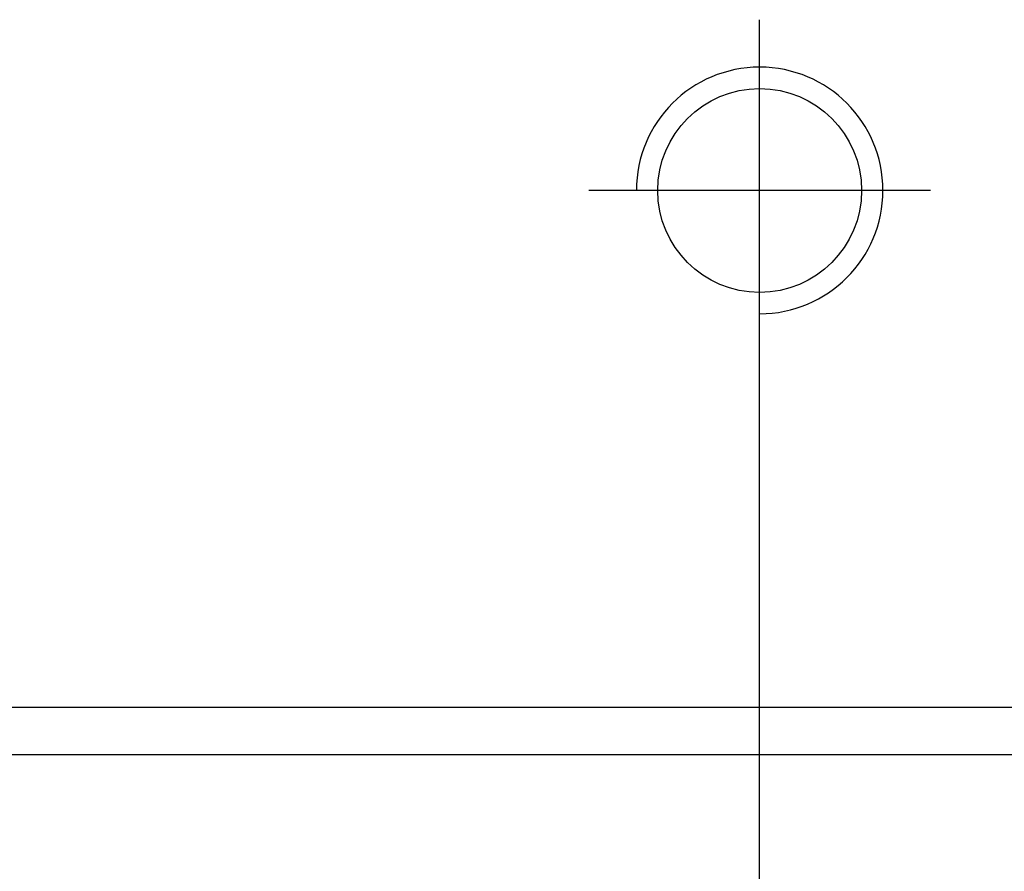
# Model space of a CAD drawing. Header units: millimetres. Extents: x -1108 to 3135, y -1596 to 860.
# Tile 4 of 256: x -815.42 to -805.03, y -1571.53 to -1562.55. Entities that reach past the tile are written whole.
import ezdxf

# ---------------------------------------------------------------- set-up
doc = ezdxf.new("R2010")
doc.units = ezdxf.units.MM
doc.layers.get('0').update_dxf_attribs({"linetype": 'CONTINUOUS'})

msp = doc.modelspace()

# ---------------------------------------------------------------- linework, layer by layer
at = {"ltscale": 0.2}
for p, q in [((-807.612, -1566.149), (-807.612, -1562.549)), ((-807.612, -1589.761), (-807.612, -1564.011)), ((-805.812, -1564.349), (-809.412, -1564.349))]:
    msp.add_line(p, q, dxfattribs=at)
at = {"linetype": 'Continuous'}
msp.add_line((-619.124, -1569.799), (-877.612, -1569.799), dxfattribs=at)
msp.add_circle((-807.612, -1564.349), 1.075, dxfattribs=at)
msp.add_arc((-807.612, -1564.349), 1.3, 270, 180)
msp.add_open_spline([(-619.245, -1570.299), (-877.612, -1570.299)], degree=1, dxfattribs=at)

doc.saveas('drawing.dxf')
